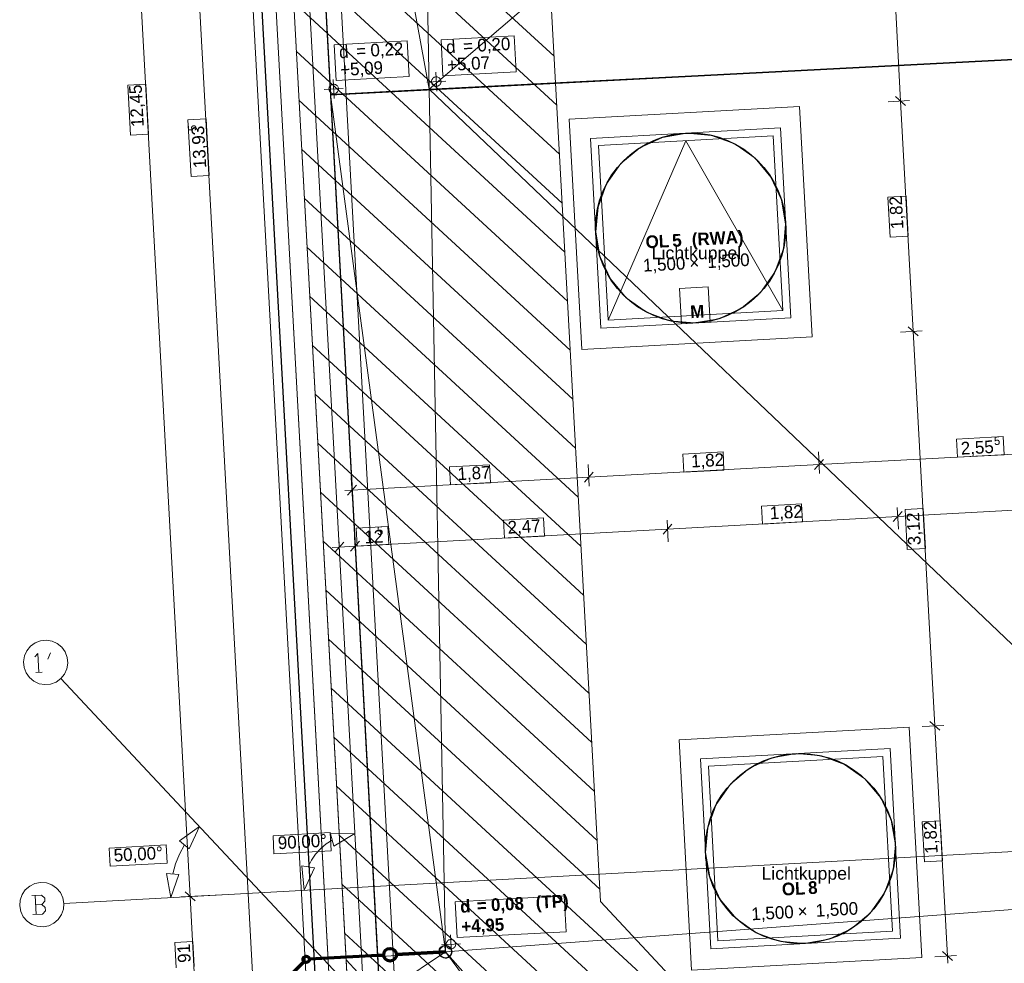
# Model space of a CAD drawing. Extents: x -181 to 1388, y 138 to 979.
# Tile 9 of 30: x 242 to 398, y 519 to 668. Entities that reach past the tile are written whole.
import ezdxf
from ezdxf.lldxf.tags import DXFTag

# ---------------------------------------------------------------- set-up
doc = ezdxf.new("R2010")
doc.units = 0
doc.layers.get('0').update_dxf_attribs({"lineweight": 25})
for name, color, linetype, lineweight, true_color in [('01 Dachaufsicht - Bemaßung', 9, 'Continuous', 18, 0x808080), ('01AFU Allgemein Bemaßung', 9, 'Continuous', 18, 0x808080), ('20 Attikaaufkantung', 9, 'Continuous', 18, 0x808080), ('20 Dach - Attikaabdeckung', 9, 'Continuous', 18, 0x808080), ('20 Dach - Gefälledämmung Höhen', 9, 'Continuous', 18, 0x808080), ('20 Dach Gefälledämmung', 9, 'Continuous', 18, 0x808080), ('20 Dach Stb-Decke', 9, 'Continuous', 18, 0x808080), ('20 Oberlich - Beschriftung', 9, 'Continuous', 18, 0x808080), ('20 Oberlichter', 9, 'Continuous', 18, 0x808080), ('20 Oberlichter - Schraffur', 9, 'Continuous', 18, 0x808080), ('80 Sicherheitsbereich Dachgeländer', 9, 'Continuous', 18, 0x808080), ('S_Regenwasser', 4, 'Continuous', 70, 0x00ffff)]:
    doc.layers.add(name, color=color, linetype=linetype, lineweight=lineweight, true_color=true_color)
for name, color, linetype, lineweight in [('02 Raster Bemaßung', 7, 'Continuous', 18), ('02 Raster Gebäude', 7, 'Continuous', 18), ('20 Fallrohre', 7, 'Continuous', 18), ('X_Geometrie', 7, 'Continuous', 25), ('X_Text', 7, 'Continuous', 25)]:
    doc.layers.add(name, color=color, linetype=linetype, lineweight=lineweight)
doc.layers.add('X_Hilfslinien', color=7, linetype='Continuous', lineweight=25, true_color=0xc0c0c0, plot=False)
doc.styles.get("Standard").update_dxf_attribs({"font": 'arial.ttf'})
tags = doc.linetypes.add('fein_strichliert', pattern=[4, 1, -2, 1]).pattern_tags.tags
tags[8:9] = [DXFTag(74, 4), DXFTag(75, 0), DXFTag(340, '0'), DXFTag(46, 0.0), DXFTag(50, 0.0), DXFTag(44, 0.0), DXFTag(45, 0.0)]
tags[6:7] = [DXFTag(74, 4), DXFTag(75, 0), DXFTag(340, '0'), DXFTag(46, 0.0), DXFTag(50, 0.0), DXFTag(44, 0.0), DXFTag(45, 0.0)]
tags[4:5] = [DXFTag(74, 4), DXFTag(75, 0), DXFTag(340, '0'), DXFTag(46, 0.0), DXFTag(50, 0.0), DXFTag(44, 0.0), DXFTag(45, 0.0)]

# ---------------------------------------------------------------- blocks, each defined once
blk = doc.blocks.new('Referenz-A07F5VVIWF')
at = {"layer": '01 Dachaufsicht - Bemaßung', "color": 0, "linetype": 'Continuous', "ltscale": 0.037908}
for p, q in [((264.28, 786.8), (279.51, 508.56)), ((381.34, 654.95), (379.21, 693.95)), ((382.75, 655.03), (379.35, 654.84)), ((380.55, 655.66), (382.13, 654.25)), ((383.33, 618.61), (381.34, 654.95)), ((271.68, 652.14), (268.83, 651.98)), ((268.83, 651.98), (269.32, 643.07)), ((272.17, 643.22), (271.68, 652.14)), ((269.32, 643.07), (272.17, 643.22)), ((382.19, 639.94), (379.34, 639.79)), ((379.34, 639.79), (379.69, 633.46)), ((382.54, 633.62), (382.19, 639.94)), ((379.69, 633.46), (382.54, 633.62)), ((384.74, 618.69), (381.34, 618.5)), ((382.54, 619.32), (384.12, 617.9)), ((386.74, 556.33), (383.33, 618.61)), ((397.51, 601.98), (390.15, 601.58)), ((390.15, 601.58), (390.31, 598.73)), ((397.67, 599.13), (397.51, 601.98)), ((368.46, 597.56), (419.51, 600.35)), ((353.3, 599.56), (346.97, 599.22)), ((346.97, 599.22), (347.13, 596.36)), ((353.45, 596.71), (353.3, 599.56)), ((368.54, 596.16), (368.35, 599.56)), ((390.31, 598.73), (397.67, 599.13)), ((316.43, 597.54), (310.1, 597.2)), ((310.1, 597.2), (310.26, 594.35)), ((316.58, 594.69), (316.43, 597.54)), ((332.19, 594.17), (332.01, 597.57)), ((332.12, 595.57), (368.46, 597.56)), ((369.17, 598.35), (367.75, 596.77)), ((294.8, 592.12), (294.61, 595.52)), ((294.72, 593.52), (332.12, 595.57)), ((332.82, 596.36), (331.41, 594.78)), ((347.13, 596.36), (353.45, 596.71)), ((295.43, 594.31), (294.02, 592.73)), ((310.26, 594.35), (316.58, 594.69)), ((293.6, 593.46), (294.72, 593.52)), ((365.71, 591.37), (359.39, 591.03)), ((365.71, 591.37), (359.39, 591.03)), ((359.39, 591.03), (359.55, 588.18)), ((365.87, 588.52), (365.71, 591.37)), ((380.8, 590.78), (380.99, 587.37)), ((427.24, 591.91), (380.88, 589.37)), ((324.96, 589.14), (318.63, 588.8)), ((324.96, 589.14), (318.63, 588.8)), ((325.11, 586.29), (324.96, 589.14)), ((380.88, 589.37), (344.53, 587.38)), ((380.17, 588.58), (381.59, 590.16)), ((384.89, 590.63), (382.04, 590.47)), ((382.04, 590.47), (382.39, 584.15)), ((385.24, 584.31), (384.89, 590.63)), ((300.39, 587.8), (295.37, 587.52)), ((300.39, 587.8), (295.37, 587.52)), ((300.54, 584.95), (300.39, 587.8)), ((318.63, 588.8), (318.79, 585.94)), ((343.83, 586.59), (345.24, 588.17)), ((344.46, 588.79), (344.64, 585.38)), ((365.87, 588.52), (359.55, 588.18)), ((359.55, 588.18), (365.87, 588.52)), ((295.13, 586.09), (295.32, 582.69)), ((344.53, 587.38), (295.21, 584.68)), ((295.37, 587.52), (295.53, 584.67)), ((325.11, 586.29), (318.79, 585.94)), ((318.79, 585.94), (325.11, 586.29)), ((292.71, 584.55), (291.59, 584.48)), ((293.42, 585.34), (292, 583.76)), ((292.63, 585.95), (292.82, 582.55)), ((295.21, 584.68), (292.71, 584.55)), ((294.5, 583.89), (295.92, 585.47)), ((300.54, 584.95), (295.53, 584.67)), ((295.53, 584.67), (300.54, 584.95)), ((382.39, 584.15), (385.24, 584.31)), ((385.95, 557.03), (387.53, 555.62)), ((388.15, 556.4), (384.75, 556.22)), ((388.73, 519.98), (386.74, 556.33)), ((384.74, 541.16), (387.59, 541.32)), ((387.59, 541.32), (384.74, 541.16)), ((384.74, 541.16), (385.09, 534.84)), ((387.94, 534.99), (387.59, 541.32)), ((385.09, 534.84), (387.94, 534.99)), ((390.14, 520.06), (386.73, 519.87)), ((387.94, 520.69), (389.52, 519.27)), ((388.79, 518.86), (388.73, 519.98))]:
    blk.add_line(p, q, dxfattribs=at)
at = {"layer": '01AFU Allgemein Bemaßung', "color": 0, "linetype": 'Continuous', "ltscale": 0.052488}
for p, q in [((270.63, 540.42), (267.49, 538.17)), ((270.63, 540.42), (269.03, 536.9)), ((269.03, 536.9), (267.49, 538.17)), ((291.6, 538.29), (290.62, 537.67)), ((295.19, 539.31), (291.32, 539.25)), ((291.87, 537.33), (291.32, 539.25)), ((295.19, 539.31), (291.87, 537.33)), ((268.26, 537.53), (267.47, 536.08)), ((289.73, 536.92), (288.96, 536.05)), ((290.62, 537.67), (289.73, 536.92)), ((267.47, 536.08), (266.85, 534.54)), ((288.31, 535.09), (287.79, 534.05)), ((288.96, 536.05), (288.31, 535.09)), ((266.85, 534.54), (266.42, 532.94)), ((286.81, 534.21), (288.78, 533.88)), ((287.17, 530.37), (286.81, 534.21)), ((287.17, 530.37), (288.78, 533.88)), ((265.42, 533.01), (267.41, 532.86)), ((266.13, 529.22), (265.42, 533.01)), ((266.13, 529.22), (267.41, 532.86))]:
    blk.add_line(p, q, dxfattribs=at)
at = {"layer": '01AFU Allgemein Bemaßung', "color": 0, "linetype": 'Continuous', "ltscale": 0.037908}
for p, q in [((291.27, 539.46), (282.26, 538.97)), ((291.43, 536.61), (291.27, 539.46)), ((282.26, 538.97), (282.41, 536.12)), ((265.4, 537.51), (256.38, 537.02)), ((256.38, 537.02), (256.54, 534.17)), ((265.55, 534.66), (265.4, 537.51)), ((282.41, 536.12), (291.43, 536.61)), ((265.55, 534.66), (256.54, 534.17)), ((256.54, 534.17), (265.55, 534.66))]:
    blk.add_line(p, q, dxfattribs=at)
at = {"layer": '02 Raster Bemaßung', "linetype": 'Continuous', "ltscale": 0.052488}
for p, q in [((255.57, 778.01), (269.17, 529.38)), ((269.96, 528.67), (268.38, 530.09)), ((267.77, 529.3), (274.17, 529.65)), ((269.17, 529.38), (270.17, 511.19))]:
    blk.add_line(p, q, dxfattribs=at)
at = {"layer": '02 Raster Bemaßung', "linetype": 'Continuous', "ltscale": 0.037908}
for p, q in [((262.18, 657.64), (259.33, 657.48)), ((262.61, 649.75), (262.18, 657.64)), ((259.33, 657.48), (259.76, 649.6)), ((259.76, 649.6), (262.61, 649.75)), ((269.59, 522.28), (266.74, 522.12)), ((269.81, 518.3), (269.59, 522.28)), ((266.74, 522.12), (266.96, 518.14))]:
    blk.add_line(p, q, dxfattribs=at)
at = {"layer": '02 Raster Gebäude', "linetype": 'Continuous', "ltscale": 0.009448}
for p, q in [((274.47, 917.89), (311.17, 247.21)), ((1053.08, 572.28), (313.64, 531.82)), ((244.7, 569.42), (243.96, 568.88)), ((245.56, 569.74), (244.7, 569.42)), ((246.47, 569.83), (245.56, 569.74)), ((247.37, 569.68), (246.47, 569.83)), ((248.2, 569.3), (247.37, 569.68)), ((248.91, 568.72), (248.2, 569.3)), ((243.38, 568.18), (243.01, 567.35)), ((243.96, 568.88), (243.38, 568.18)), ((249.44, 567.98), (248.91, 568.72)), ((249.76, 567.12), (249.44, 567.98)), ((243.01, 567.35), (242.86, 566.44)), ((242.86, 566.44), (242.95, 565.53)), ((249.7, 565.31), (249.85, 566.22)), ((249.85, 566.22), (249.76, 567.12)), ((242.95, 565.53), (243.27, 564.68)), ((243.27, 564.68), (243.8, 563.94)), ((248.75, 563.78), (249.33, 564.48)), ((249.33, 564.48), (249.7, 565.31)), ((243.8, 563.94), (244.51, 563.36)), ((244.51, 563.36), (245.34, 562.98)), ((245.34, 562.98), (246.24, 562.83)), ((246.24, 562.83), (247.15, 562.92)), ((247.15, 562.92), (248.01, 563.24)), ((248.01, 563.24), (248.75, 563.78)), ((262.42, 549.18), (248.75, 563.78)), ((262.42, 549.18), (545.14, 247.36)), ((313.64, 531.82), (249.25, 528.29)), ((243.15, 530.44), (242.64, 529.68)), ((243.84, 531.03), (243.15, 530.44)), ((244.67, 531.43), (243.84, 531.03)), ((245.57, 531.59), (244.67, 531.43)), ((246.48, 531.53), (245.57, 531.59)), ((247.34, 531.22), (246.48, 531.53)), ((248.09, 530.71), (247.34, 531.22)), ((248.69, 530.01), (248.09, 530.71)), ((242.33, 528.82), (242.26, 527.91)), ((242.64, 529.68), (242.33, 528.82)), ((249.08, 529.19), (248.69, 530.01)), ((249.25, 528.29), (249.08, 529.19)), ((242.26, 527.91), (242.43, 527.01)), ((242.43, 527.01), (242.83, 526.19)), ((248.88, 526.52), (249.18, 527.38)), ((249.18, 527.38), (249.25, 528.29)), ((242.83, 526.19), (243.42, 525.49)), ((243.42, 525.49), (244.18, 524.98)), ((247.67, 525.17), (248.36, 525.76)), ((248.36, 525.76), (248.88, 526.52)), ((244.18, 524.98), (245.04, 524.67)), ((245.04, 524.67), (245.95, 524.61)), ((245.95, 524.61), (246.85, 524.77)), ((246.85, 524.77), (247.67, 525.17))]:
    blk.add_line(p, q, dxfattribs=at)
at = {"layer": '02 Raster Gebäude', "linetype": 'Continuous', "ltscale": 0.2916}
for p, q in [((244.67, 567.23), (245.14, 567.76)), ((245.14, 567.76), (245.31, 564.76)), ((246.69, 566.84), (247.14, 567.87)), ((244.81, 564.73), (245.81, 564.79)), ((245.69, 529.6), (244.19, 529.51)), ((244.69, 529.54), (244.86, 526.55)), ((246.22, 529.12), (245.69, 529.6)), ((245.77, 528.1), (246.24, 528.62)), ((246.24, 528.62), (246.22, 529.12)), ((245.77, 528.1), (244.77, 528.04)), ((246.3, 527.63), (245.77, 528.1)), ((245.85, 526.6), (246.33, 527.13)), ((246.33, 527.13), (246.3, 527.63)), ((244.36, 526.52), (245.85, 526.6))]:
    blk.add_line(p, q, dxfattribs=at)
at = {"layer": '20 Attikaaufkantung', "color": 0, "linetype": 'Continuous', "ltscale": 0.009448}
for p, q in [((274.27, 784.34), (289.12, 512.92)), ((299.09, 513.69), (284.68, 777.1))]:
    blk.add_line(p, q, dxfattribs=at)
at = {"layer": '20 Attikaaufkantung', "color": 0, "linetype": 'Continuous', "ltscale": 0.037908}
for p, q in [((274.27, 784.34), (289.12, 512.92)), ((291.46, 510.42), (276.46, 784.46)), ((276.62, 781.66), (291.22, 514.77)), ((294.2, 511.6), (279.41, 781.82)), ((279.68, 776.82), (293.78, 519.36)), ((299.09, 513.69), (284.68, 777.1)), ((293.78, 519.36), (294.2, 511.6)), ((299.09, 513.69), (293.78, 519.36))]:
    blk.add_line(p, q, dxfattribs=at)
at = {"layer": '20 Dach - Attikaabdeckung', "color": 0, "linetype": 'Continuous', "ltscale": 0.018225}
for p, q in [((272.65, 787.88), (287.91, 508.94)), ((301.54, 514.76), (287.31, 774.74))]:
    blk.add_line(p, q, dxfattribs=at)
at = {"layer": '20 Dach - Attikaabdeckung', "color": 0, "linetype": 'Continuous', "ltscale": 0.004928}
blk.add_line((284.68, 777.1), (299.09, 513.72), dxfattribs=at)
at = {"layer": '20 Dach - Gefälledämmung Höhen', "color": 0, "linetype": 'Continuous', "ltscale": 0.037908}
for p, q in [((303.42, 664.47), (291.9, 663.84)), ((291.9, 663.84), (292.2, 658.19)), ((303.73, 658.82), (303.42, 664.47)), ((320.31, 665.25), (308.78, 664.62)), ((308.78, 664.62), (309.09, 658.97)), ((320.62, 659.6), (320.31, 665.25)), ((309.09, 658.97), (320.62, 659.6)), ((292.2, 658.19), (303.73, 658.82)), ((328.22, 529.47), (311.02, 528.53)), ((311.02, 528.53), (311.33, 522.88)), ((328.53, 523.82), (328.22, 529.47)), ((311.33, 522.88), (328.53, 523.82))]:
    blk.add_line(p, q, dxfattribs=at)
at = {"layer": '20 Dach - Gefälledämmung Höhen', "color": 0, "linetype": 'Continuous', "ltscale": 0.009448}
for p, q in [((307.95, 659.54), (308.11, 656.54)), ((291.76, 658.36), (291.92, 655.37)), ((309.53, 658.12), (306.53, 657.96)), ((293.34, 656.95), (290.34, 656.79)), ((310.26, 523.34), (310.42, 520.35)), ((311.84, 521.93), (308.84, 521.76))]:
    blk.add_line(p, q, dxfattribs=at)
at = {"layer": '20 Dach - Gefälledämmung Höhen', "color": 0, "linetype": 'Continuous', "ltscale": 0.052488}
for p, q in [((291.52, 657.55), (291.44, 657.5)), ((291.61, 657.58), (291.52, 657.55)), ((291.71, 657.61), (291.61, 657.58)), ((291.81, 657.62), (291.71, 657.61)), ((291.91, 657.61), (291.81, 657.62)), ((292, 657.6), (291.91, 657.61)), ((292.1, 657.57), (292, 657.6)), ((292.19, 657.53), (292.1, 657.57)), ((292.27, 657.48), (292.19, 657.53)), ((307.3, 658.2), (307.28, 658.11)), ((307.28, 658.11), (307.28, 658.01)), ((307.28, 658.01), (307.29, 657.91)), ((307.29, 657.91), (307.31, 657.82)), ((307.32, 658.3), (307.3, 658.2)), ((307.31, 657.82), (307.35, 657.72)), ((307.36, 658.39), (307.32, 658.3)), ((307.35, 657.72), (307.39, 657.64)), ((307.42, 658.47), (307.36, 658.39)), ((307.39, 657.64), (307.45, 657.56)), ((307.48, 658.55), (307.42, 658.47)), ((307.45, 657.56), (307.52, 657.49)), ((307.55, 658.61), (307.48, 658.55)), ((307.63, 658.67), (307.55, 658.61)), ((307.71, 658.72), (307.63, 658.67)), ((307.81, 658.75), (307.71, 658.72)), ((307.9, 658.78), (307.81, 658.75)), ((308, 658.79), (307.9, 658.78)), ((308.1, 658.79), (308, 658.79)), ((308.19, 658.77), (308.1, 658.79)), ((308.29, 658.74), (308.19, 658.77)), ((308.38, 658.7), (308.29, 658.74)), ((308.46, 658.65), (308.38, 658.7)), ((308.54, 658.59), (308.46, 658.65)), ((308.51, 657.46), (308.58, 657.53)), ((308.6, 658.52), (308.54, 658.59)), ((308.58, 657.53), (308.64, 657.61)), ((308.66, 658.44), (308.6, 658.52)), ((308.64, 657.61), (308.69, 657.69)), ((308.71, 658.35), (308.66, 658.44)), ((308.69, 657.69), (308.73, 657.78)), ((308.74, 658.26), (308.71, 658.35)), ((308.73, 657.78), (308.76, 657.87)), ((308.77, 658.17), (308.74, 658.26)), ((308.76, 657.87), (308.78, 657.97)), ((308.78, 658.07), (308.77, 658.17)), ((308.78, 657.97), (308.78, 658.07)), ((291.11, 657.03), (291.09, 656.93)), ((291.09, 656.93), (291.09, 656.84)), ((291.09, 656.84), (291.1, 656.74)), ((291.1, 656.74), (291.12, 656.64)), ((291.13, 657.13), (291.11, 657.03)), ((291.12, 656.64), (291.16, 656.55)), ((291.17, 657.22), (291.13, 657.13)), ((291.16, 656.55), (291.2, 656.47)), ((291.22, 657.3), (291.17, 657.22)), ((291.2, 656.47), (291.26, 656.39)), ((291.29, 657.38), (291.22, 657.3)), ((291.26, 656.39), (291.33, 656.32)), ((291.36, 657.44), (291.29, 657.38)), ((291.33, 656.32), (291.41, 656.25)), ((291.44, 657.5), (291.36, 657.44)), ((291.41, 656.25), (291.49, 656.2)), ((291.49, 656.2), (291.58, 656.16)), ((291.58, 656.16), (291.67, 656.14)), ((291.67, 656.14), (291.77, 656.12)), ((291.77, 656.12), (291.87, 656.12)), ((291.87, 656.12), (291.97, 656.13)), ((291.97, 656.13), (292.06, 656.15)), ((292.06, 656.15), (292.15, 656.19)), ((292.15, 656.19), (292.24, 656.23)), ((292.24, 656.23), (292.32, 656.29)), ((292.35, 657.42), (292.27, 657.48)), ((292.32, 656.29), (292.39, 656.36)), ((292.41, 657.35), (292.35, 657.42)), ((292.39, 656.36), (292.45, 656.44)), ((292.47, 657.27), (292.41, 657.35)), ((292.45, 656.44), (292.5, 656.52)), ((292.52, 657.18), (292.47, 657.27)), ((292.5, 656.52), (292.54, 656.61)), ((292.55, 657.09), (292.52, 657.18)), ((292.54, 656.61), (292.57, 656.7)), ((292.58, 657), (292.55, 657.09)), ((292.57, 656.7), (292.58, 656.8)), ((292.59, 656.9), (292.58, 657)), ((292.58, 656.8), (292.59, 656.9)), ((307.52, 657.49), (307.6, 657.43)), ((307.6, 657.43), (307.68, 657.37)), ((307.68, 657.37), (307.77, 657.33)), ((307.77, 657.33), (307.86, 657.31)), ((307.86, 657.31), (307.96, 657.29)), ((307.96, 657.29), (308.06, 657.29)), ((308.06, 657.29), (308.16, 657.3)), ((308.16, 657.3), (308.25, 657.32)), ((308.25, 657.32), (308.34, 657.36)), ((308.34, 657.36), (308.43, 657.4)), ((308.43, 657.4), (308.51, 657.46)), ((309.79, 522.35), (309.73, 522.28)), ((309.86, 522.42), (309.79, 522.35)), ((309.94, 522.48), (309.86, 522.42)), ((310.03, 522.52), (309.94, 522.48)), ((310.12, 522.56), (310.03, 522.52)), ((310.21, 522.58), (310.12, 522.56)), ((310.31, 522.59), (310.21, 522.58)), ((310.41, 522.59), (310.31, 522.59)), ((310.51, 522.57), (310.41, 522.59)), ((310.6, 522.55), (310.51, 522.57)), ((310.69, 522.51), (310.6, 522.55)), ((310.77, 522.46), (310.69, 522.51)), ((310.85, 522.39), (310.77, 522.46)), ((310.92, 522.32), (310.85, 522.39)), ((310.97, 522.24), (310.92, 522.32)), ((309.61, 522.01), (309.59, 521.91)), ((309.59, 521.91), (309.59, 521.81)), ((309.59, 521.81), (309.6, 521.72)), ((309.6, 521.72), (309.62, 521.62)), ((309.64, 522.1), (309.61, 522.01)), ((309.62, 521.62), (309.66, 521.53)), ((309.68, 522.19), (309.64, 522.1)), ((309.66, 521.53), (309.71, 521.44)), ((309.73, 522.28), (309.68, 522.19)), ((309.71, 521.44), (309.76, 521.36)), ((309.76, 521.36), (309.83, 521.29)), ((309.83, 521.29), (309.91, 521.23)), ((309.91, 521.23), (309.99, 521.18)), ((309.99, 521.18), (310.08, 521.14)), ((310.08, 521.14), (310.18, 521.11)), ((310.18, 521.11), (310.27, 521.1)), ((310.27, 521.1), (310.37, 521.09)), ((310.37, 521.09), (310.47, 521.1)), ((310.47, 521.1), (310.56, 521.13)), ((310.56, 521.13), (310.66, 521.16)), ((310.66, 521.16), (310.74, 521.21)), ((310.74, 521.21), (310.82, 521.27)), ((310.82, 521.27), (310.89, 521.33)), ((310.89, 521.33), (310.95, 521.41)), ((310.95, 521.41), (311, 521.49)), ((311.02, 522.16), (310.97, 522.24)), ((311, 521.49), (311.04, 521.58)), ((311.06, 522.07), (311.02, 522.16)), ((311.04, 521.58), (311.07, 521.68)), ((311.08, 521.97), (311.06, 522.07)), ((311.07, 521.68), (311.09, 521.78)), ((311.09, 521.87), (311.08, 521.97)), ((311.09, 521.78), (311.09, 521.87))]:
    blk.add_line(p, q, dxfattribs=at)
at = {"layer": '20 Dach Gefälledämmung', "color": 0, "linetype": 'Continuous', "ltscale": 0.009448}
for p, q in [((457.77, 786.57), (306.92, 656.83)), ((306.92, 656.83), (284.68, 777.1)), ((291.31, 655.98), (309.48, 520.64)), ((306.92, 656.83), (439.62, 530.35)), ((309.48, 520.64), (299.09, 513.69)), ((309.48, 520.64), (375.5, 432.11))]:
    blk.add_line(p, q, dxfattribs=at)
at = {"layer": '20 Dach Gefälledämmung', "color": 0, "linetype": 'Continuous', "ltscale": 0.052488}
for p, q in [((304.64, 778.19), (306.92, 656.83)), ((291.31, 655.98), (284.68, 777.1)), ((483.64, 665.84), (306.92, 656.83)), ((306.92, 656.83), (291.31, 655.98)), ((291.31, 655.98), (298.76, 519.84)), ((309.48, 520.64), (306.92, 656.83)), ((439.62, 530.35), (309.48, 520.64)), ((309.48, 520.64), (298.76, 519.84)), ((298.76, 519.84), (299.09, 513.69)), ((388.39, 431.83), (309.48, 520.64))]:
    blk.add_line(p, q, dxfattribs=at)
at = {"layer": '20 Dach Stb-Decke', "color": 0, "linetype": 'Continuous', "ltscale": 0.2916}
blk.add_line((279.41, 781.82), (294.2, 511.6), dxfattribs=at)
at = {"layer": '20 Dach Stb-Decke', "color": 0, "linetype": 'Continuous', "ltscale": 0.009448}
for p, q in [((347.58, 649.9), (343.73, 649.23)), ((351.48, 649.55), (347.58, 649.9)), ((343.73, 649.23), (340.17, 647.59)), ((355.16, 648.2), (351.48, 649.55)), ((358.36, 645.94), (355.16, 648.2)), ((340.17, 647.59), (337.16, 645.08)), ((337.16, 645.08), (334.91, 641.88)), ((360.87, 642.93), (358.36, 645.94)), ((362.51, 639.38), (360.87, 642.93)), ((334.91, 641.88), (333.56, 638.21)), ((363.18, 635.52), (362.51, 639.38)), ((333.56, 638.21), (333.2, 634.31)), ((333.2, 634.31), (333.87, 630.45)), ((362.83, 631.62), (363.18, 635.52)), ((361.48, 627.95), (362.83, 631.62)), ((333.87, 630.45), (335.52, 626.89)), ((335.52, 626.89), (338.02, 623.89)), ((359.22, 624.75), (361.48, 627.95)), ((338.02, 623.89), (341.22, 621.63)), ((356.21, 622.24), (359.22, 624.75)), ((352.66, 620.59), (356.21, 622.24)), ((341.22, 621.63), (344.9, 620.28)), ((344.9, 620.28), (348.8, 619.93)), ((348.8, 619.93), (352.66, 620.59)), ((364.92, 551.93), (361.06, 551.26)), ((368.82, 551.57), (364.92, 551.93)), ((361.06, 551.26), (357.5, 549.62)), ((372.49, 550.22), (368.82, 551.57)), ((357.5, 549.62), (354.5, 547.11)), ((375.69, 547.97), (372.49, 550.22)), ((378.2, 544.96), (375.69, 547.97)), ((354.5, 547.11), (352.24, 543.91)), ((379.84, 541.41), (378.2, 544.96)), ((352.24, 543.91), (350.89, 540.23)), ((380.51, 537.55), (379.84, 541.41)), ((350.89, 540.23), (350.53, 536.33)), ((350.53, 536.33), (351.2, 532.47)), ((380.16, 533.65), (380.51, 537.55)), ((378.81, 529.97), (380.16, 533.65)), ((351.2, 532.47), (352.85, 528.92)), ((352.85, 528.92), (355.35, 525.91)), ((376.55, 526.77), (378.81, 529.97)), ((355.35, 525.91), (358.55, 523.66)), ((373.54, 524.26), (376.55, 526.77)), ((369.99, 522.62), (373.54, 524.26)), ((358.55, 523.66), (362.23, 522.31)), ((362.23, 522.31), (366.13, 521.95)), ((366.13, 521.95), (369.99, 522.62))]:
    blk.add_line(p, q, dxfattribs=at)
at = {"layer": '20 Fallrohre', "linetype": 'Continuous', "ltscale": 0.009448}
for p, q in [((308.53, 520.94), (308.48, 520.69)), ((308.57, 520.93), (308.52, 520.69)), ((308.64, 521.18), (308.53, 520.94)), ((308.67, 521.16), (308.57, 520.93)), ((308.81, 521.38), (308.64, 521.18)), ((308.84, 521.35), (308.67, 521.16)), ((309.02, 521.53), (308.81, 521.38)), ((309.04, 521.49), (308.84, 521.35)), ((309.27, 521.62), (309.02, 521.53)), ((309.28, 521.58), (309.04, 521.49)), ((309.53, 521.64), (309.27, 521.62)), ((309.53, 521.6), (309.28, 521.58)), ((309.79, 521.59), (309.53, 521.64)), ((309.77, 521.55), (309.53, 521.6)), ((310, 521.45), (309.77, 521.55)), ((310.02, 521.48), (309.79, 521.59)), ((310.19, 521.29), (310, 521.45)), ((310.22, 521.31), (310.02, 521.48)), ((310.34, 521.08), (310.19, 521.29)), ((310.37, 521.1), (310.22, 521.31)), ((310.42, 520.85), (310.34, 521.08)), ((310.46, 520.85), (310.37, 521.1)), ((310.44, 520.6), (310.42, 520.85)), ((310.48, 520.59), (310.46, 520.85)), ((308.48, 520.69), (308.51, 520.43)), ((308.51, 520.43), (308.59, 520.18)), ((308.52, 520.69), (308.54, 520.44)), ((308.54, 520.44), (308.63, 520.2)), ((308.59, 520.18), (308.74, 519.97)), ((308.63, 520.2), (308.77, 519.99)), ((308.74, 519.97), (308.94, 519.8)), ((308.77, 519.99), (308.96, 519.83)), ((308.94, 519.8), (309.18, 519.69)), ((308.96, 519.83), (309.19, 519.73)), ((309.18, 519.69), (309.44, 519.64)), ((309.19, 519.73), (309.44, 519.68)), ((309.44, 519.68), (309.69, 519.7)), ((309.44, 519.64), (309.7, 519.66)), ((309.69, 519.7), (309.92, 519.79)), ((309.7, 519.66), (309.94, 519.75)), ((309.92, 519.79), (310.13, 519.93)), ((309.94, 519.75), (310.16, 519.9)), ((310.13, 519.93), (310.29, 520.12)), ((310.16, 519.9), (310.32, 520.1)), ((310.29, 520.12), (310.4, 520.35)), ((310.32, 520.1), (310.44, 520.34)), ((310.4, 520.35), (310.44, 520.6)), ((310.44, 520.34), (310.48, 520.59))]:
    blk.add_line(p, q, dxfattribs=at)
at = {"layer": '20 Oberlich - Beschriftung', "color": 0, "linetype": 'Continuous', "ltscale": 0.037908}
for p, q in [((350.97, 625.64), (346.44, 625.39)), ((346.44, 625.39), (346.74, 619.81)), ((351.28, 620.06), (350.97, 625.64)), ((346.74, 619.81), (351.28, 620.06))]:
    blk.add_line(p, q, dxfattribs=at)
at = {"layer": '20 Oberlichter', "color": 0, "linetype": 'Continuous', "ltscale": 0.037908}
for p, q in [((329.02, 652.09), (365.37, 654.08)), ((365.37, 654.08), (367.36, 617.73)), ((331.01, 615.74), (329.02, 652.09)), ((333.66, 647.94), (361.22, 649.45)), ((361.22, 649.45), (362.72, 621.89)), ((335.17, 620.38), (333.66, 647.94)), ((362.72, 621.89), (335.17, 620.38)), ((367.36, 617.73), (331.01, 615.74)), ((346.35, 554.12), (382.7, 556.11)), ((382.7, 556.11), (384.69, 519.76)), ((348.34, 517.77), (346.35, 554.12)), ((350.99, 549.96), (378.55, 551.47)), ((378.55, 551.47), (380.05, 523.91)), ((352.5, 522.4), (350.99, 549.96)), ((380.05, 523.91), (352.5, 522.4)), ((384.69, 519.76), (348.34, 517.77))]:
    blk.add_line(p, q, dxfattribs=at)
at = {"layer": '20 Oberlichter', "color": 0, "linetype": 'Continuous', "ltscale": 0.004928}
for p, q in [((332.39, 649.07), (362.35, 650.71)), ((362.35, 650.71), (363.99, 620.75)), ((334.03, 619.11), (332.39, 649.07)), ((347.44, 648.69), (335.17, 620.38)), ((347.44, 648.69), (362.72, 621.89)), ((363.99, 620.75), (334.03, 619.11)), ((349.72, 551.1), (379.68, 552.74)), ((379.68, 552.74), (381.32, 522.78)), ((351.36, 521.14), (349.72, 551.1)), ((381.32, 522.78), (351.36, 521.14))]:
    blk.add_line(p, q, dxfattribs=at)
at = {"layer": '20 Oberlichter - Schraffur', "color": 0, "linetype": 'Continuous', "ltscale": 0.037908}
blk.add_line((379.68, 552.74), (349.72, 551.1), dxfattribs=at)
at = {"layer": '80 Sicherheitsbereich Dachgeländer', "color": 0, "linetype": 'Continuous', "ltscale": 0.052488}
for p, q in [((279.41, 781.82), (294.2, 511.6)), ((322.17, 743.5), (333.93, 528.57)), ((326.63, 662.04), (283.81, 701.52)), ((327.05, 654.3), (284.23, 693.79)), ((327.47, 646.57), (284.65, 686.05)), ((327.9, 638.83), (285.08, 678.32)), ((328.32, 631.1), (285.5, 670.58)), ((328.74, 623.36), (285.92, 662.85)), ((329.17, 615.62), (286.35, 655.11)), ((329.59, 607.89), (286.77, 647.37)), ((330.01, 600.15), (287.19, 639.64)), ((330.44, 592.42), (287.62, 631.9)), ((330.86, 584.68), (288.04, 624.17)), ((331.28, 576.95), (288.46, 616.43)), ((331.71, 569.21), (288.89, 608.7)), ((332.13, 561.47), (289.31, 600.96)), ((332.55, 553.74), (289.73, 593.22)), ((332.98, 546), (290.16, 585.49)), ((333.4, 538.27), (290.58, 577.75)), ((333.83, 530.53), (291, 570.02)), ((371.62, 488.34), (291.43, 562.28)), ((422.12, 434.42), (291.85, 554.55)), ((536.4, 321.7), (292.27, 546.81)), ((525.22, 324.67), (292.7, 539.07)), ((514.03, 327.64), (293.12, 531.34)), ((333.93, 528.57), (472.46, 380.68)), ((502.84, 330.61), (293.54, 523.6))]:
    blk.add_line(p, q, dxfattribs=at)
at = {"layer": '01 Dachaufsicht - Bemaßung', "color": 0, "linetype": 'ByBlock', "ltscale": 0.2916, "attachment_point": 1}
for s, insert, char_height, rotation in [('{\\fCentury Gothic;5}', (268.87, 650.18), 1.32, 93.1327), ('{\\fCentury Gothic;13,93}', (269.73, 644.31), 2, 93.1327), ('{\\fCentury Gothic;1,82}', (379.8, 634.69), 2, 93.1327), ('{\\fCentury Gothic;5}', (396.03, 601.96), 1.32, 3.1327), ('{\\fCentury Gothic;2,55}', (390.78, 601.13), 2, 3.1327), ('{\\fCentury Gothic;1,82}', (348.2, 599.1), 2, 3.1327), ('{\\fCentury Gothic;1,87}', (311.33, 597.09), 2, 3.1327), ('{\\fCentury Gothic;1,82}', (360.62, 590.92), 2, 3.1327), ('{\\fCentury Gothic;3,12}', (382.53, 584.78), 2, 93.1327), ('{\\fCentury Gothic;5}', (298.63, 587.76), 1.32, 3.1327), ('{\\fCentury Gothic;2,47}', (319.24, 588.65), 2, 3.1327), ('{\\fCentury Gothic;12}', (296.62, 587.11), 2, 3.1327), ('{\\fCentury Gothic;1,82}', (385.2, 536.07), 2, 93.1327)]:
    blk.add_mtext(s, dxfattribs=dict(at, insert=insert, char_height=char_height, rotation=rotation))
at = {"layer": '01AFU Allgemein Bemaßung', "color": 0, "linetype": 'ByBlock', "ltscale": 0.2916, "char_height": 2, "attachment_point": 1, "rotation": 3.1327}
for s, insert in [('{\\fCentury Gothic;90,00°}', (282.96, 538.83)), ('{\\fCentury Gothic;50,00°}', (257.05, 536.88))]:
    blk.add_mtext(s, dxfattribs=dict(at, insert=insert))
at = {"layer": '02 Raster Bemaßung', "linetype": 'ByBlock', "ltscale": 0.2916, "char_height": 2, "attachment_point": 1, "rotation": 93.1327}
for s, insert in [('{\\fCentury Gothic;12,45}', (259.87, 650.82)), ('{\\fCentury Gothic;91}', (267.28, 518.86))]:
    blk.add_mtext(s, dxfattribs=dict(at, insert=insert))
at = {"layer": '20 Dach - Gefälledämmung Höhen', "color": 0, "linetype": 'ByBlock', "ltscale": 0.2916, "char_height": 2, "attachment_point": 1, "rotation": 3.1307}
for s, insert in [('{\\fCentury Gothic;d}', (292.63, 663.71)), ('{\\fCentury Gothic;0,22}', (297.58, 663.98)), ('{\\fCentury Gothic;d}', (309.52, 664.49)), ('{\\fCentury Gothic;=}', (312.21, 664.63)), ('{\\fCentury Gothic;0,20}', (314.46, 664.76)), ('{\\fCentury Gothic;=}', (295.33, 663.85)), ('{\\fCentury Gothic;+5,09}', (292.8, 660.91)), ('{\\fCentury Gothic;+5,07}', (309.69, 661.69)), ('{\\fCentury Gothic|b1|i0;d}', (311.74, 528.79)), ('{\\fCentury Gothic|b1|i0;0,08}', (316.6, 529.05)), ('{\\fCentury Gothic|b1|i0;(TP)}', (323.67, 529.44)), ('{\\fCentury Gothic|b1|i0;=}', (314.37, 528.93)), ('{\\fCentury Gothic|b1|i0;+4,95}', (311.93, 525.63))]:
    blk.add_mtext(s, dxfattribs=dict(at, insert=insert))
at = {"layer": '20 Oberlich - Beschriftung', "color": 0, "linetype": 'ByBlock', "ltscale": 0.2916, "char_height": 2, "attachment_point": 1, "rotation": 3.1327}
for s, insert in [('{\\fCentury Gothic|b1|i0;(RWA)}', (348.31, 634.1)), ('{\\fCentury Gothic|b1|i0;OL}', (341.02, 633.7)), ('{\\fCentury Gothic|b1|i0;5}', (345.22, 633.93)), ('{\\fCentury Gothic;1,500}', (340.6, 630.02)), ('{\\fCentury Gothic;×}', (347.91, 630.42)), ('{\\fCentury Gothic;1,500}', (350.75, 630.58)), ('{\\fCentury Gothic|b1|i0;M}', (348.06, 622.67)), ('{\\fCentury Gothic|b1|i0;OL}', (362.53, 531.51)), ('{\\fCentury Gothic|b1|i0;8}', (366.67, 531.74)), ('{\\fCentury Gothic;1,500}', (367.87, 528.17)), ('{\\fCentury Gothic;1,500}', (357.71, 527.61)), ('{\\fCentury Gothic;×}', (365.02, 528.01))]:
    blk.add_mtext(s, dxfattribs=dict(at, insert=insert))
blk = doc.blocks.new('Polygon-A07F5VW8WF')
at = {"color": 0, "linetype": 'ByBlock', "lineweight": -2, "ltscale": 0.25}
blk.add_line((289.31, 509.52), (274.15, 786.53), dxfattribs=at)
blk = doc.blocks.new('Kreis-A07F5VWKWF')
at = {"color": 0, "linetype": 'ByBlock', "lineweight": -2, "ltscale": 0.25}
blk.add_circle((365.52, 536.95), 15, dxfattribs=at)
blk = doc.blocks.new('Polygon-A07F5VX6WF')
at = {"color": 0, "linetype": 'ByBlock', "lineweight": -2, "ltscale": 1.3}
blk.add_line((299.09, 513.73), (284.68, 777.1), dxfattribs=at)
blk = doc.blocks.new('Kreis-A07F5VXCWF')
at = {"color": 0, "linetype": 'ByBlock', "lineweight": -2, "ltscale": 0.25}
blk.add_circle((348.19, 634.92), 15, dxfattribs=at)
blk = doc.blocks.new('Kreis-A07F5VXIWF')
at = {"color": 0, "linetype": 'ByBlock', "lineweight": -2, "ltscale": 0.25}
blk.add_circle((309.48, 520.66), 1, dxfattribs=at)
blk = doc.blocks.new('Polygon-A07F5VXYWF')
at = {"color": 0, "linetype": 'ByBlock', "lineweight": -2, "ltscale": 0.25}
for p, q in [((483.65, 665.84), (291.31, 655.97)), ((291.31, 655.97), (299.11, 513.72))]:
    blk.add_line(p, q, dxfattribs=at)
blk = doc.blocks.new('Polygon-A07F5VY0WF')
at = {"color": 0, "linetype": 'ByBlock', "lineweight": -2, "ltscale": 0.25}
for p, q in [((284.68, 777.09), (291.31, 655.97)), ((291.31, 655.97), (483.65, 665.84))]:
    blk.add_line(p, q, dxfattribs=at)

msp = doc.modelspace()

# ---------------------------------------------------------------- linework, layer by layer
at = {"layer": 'S_Regenwasser'}
for p, q in [((299.74, 520.12), (288, 519.49)), ((301.74, 520.23), (309.48, 520.66)), ((309.48, 520.66), (301.74, 520.23)), ((287.15, 519.1), (280.43, 512.39))]:
    msp.add_line(p, q, dxfattribs=at)
for centre, radius in [((300.74, 520.18), 1), ((287.5, 519.46), 0.5)]:
    msp.add_circle(centre, radius, dxfattribs=at)

# ---------------------------------------------------------------- block references
at = {"color": 8, "lineweight": 25, "ltscale": 12.5, "true_color": 0x808080}
msp.add_blockref('Referenz-A07F5VVIWF', (0, 0), dxfattribs=at)
at = {"layer": 'X_Geometrie', "ltscale": 0.25}
for name in ['Kreis-A07F5VXCWF', 'Kreis-A07F5VWKWF', 'Kreis-A07F5VXIWF']:
    msp.add_blockref(name, (0, 0), dxfattribs=at)
at = {"layer": 'X_Hilfslinien', "ltscale": 0.25}
for name in ['Polygon-A07F5VW8WF', 'Polygon-A07F5VY0WF', 'Polygon-A07F5VXYWF']:
    msp.add_blockref(name, (0, 0), dxfattribs=at)
at = {"layer": 'X_Hilfslinien', "linetype": 'fein_strichliert', "lineweight": 13, "ltscale": 1.3}
msp.add_blockref('Polygon-A07F5VX6WF', (0, 0), dxfattribs=at)

# ---------------------------------------------------------------- texts
at = {"layer": 'X_Text', "ltscale": 0.25, "char_height": 2, "attachment_point": 1}
for insert in [(342.03, 631.99), (359.36, 534.03)]:
    msp.add_mtext('{\\fArial;Lichtkuppel}', dxfattribs=dict(at, insert=insert))

doc.saveas('drawing.dxf')
